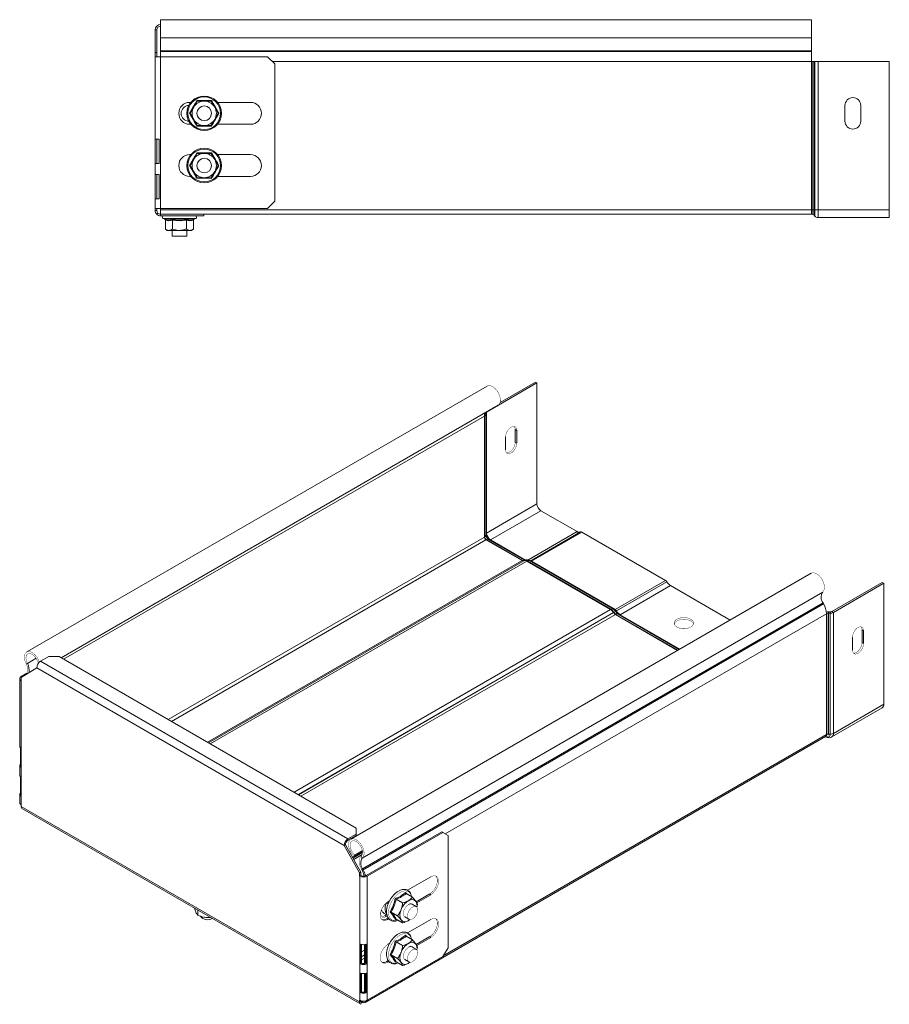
# Model space of a CAD drawing. Header units: millimetres. Extents: x 303 to 964, y -553 to 366.
# Tile 1 of 4: x 303 to 661, y -500 to -95. Entities that reach past the tile are written whole.
import ezdxf

# ---------------------------------------------------------------- set-up
doc = ezdxf.new("R2010")
doc.units = ezdxf.units.MM
doc.linetypes.add('K5LT32768', pattern=[0])
doc.linetypes.add('K5LT32769', pattern=[0])

msp = doc.modelspace()

# ---------------------------------------------------------------- linework, layer by layer
at = {"color": 7, "linetype": 'K5LT32768', "lineweight": 15}
for p, q in [((628.78, -94.99), (360.78, -94.99)), ((360.78, -94.99), (360.78, -102.45)), ((628.78, -94.99), (628.78, -102.45)), ((358.58, -99.19), (359.28, -99.19)), ((358.58, -99.19), (358.58, -99.23)), ((359.28, -99.23), (358.58, -99.23)), ((358.58, -99.23), (358.58, -108.52)), ((359.28, -99.19), (359.28, -99.23)), ((359.28, -99.23), (359.28, -108.52)), ((628.78, -102.45), (360.78, -102.45)), ((360.78, -102.45), (360.78, -107.75)), ((628.78, -102.45), (628.78, -107.75)), ((359.28, -108.52), (358.58, -108.52)), ((358.58, -108.52), (358.58, -110.2)), ((359.28, -108.52), (359.28, -110.2)), ((360.78, -107.75), (360.78, -108.12)), ((628.78, -107.75), (360.78, -107.75)), ((360.78, -108.12), (360.78, -110.2)), ((628.78, -108.12), (360.78, -108.12)), ((628.78, -107.75), (628.78, -108.12)), ((628.78, -108.12), (628.78, -112.25)), ((358.58, -110.2), (360.78, -110.2)), ((358.58, -172.7), (358.58, -110.2)), ((360.78, -172.7), (360.78, -110.2)), ((360.78, -110.2), (404.82, -110.2)), ((407.82, -113.2), (404.82, -110.2)), ((407.82, -113.2), (407.82, -169.7)), ((628.78, -112.25), (628.78, -173.19)), ((628.78, -112.25), (628.98, -112.25)), ((628.98, -112.25), (628.98, -173.19)), ((628.98, -112.25), (629.64, -112.25)), ((629.64, -112.25), (629.64, -173.19)), ((629.64, -112.25), (630.11, -112.25)), ((630.11, -112.25), (630.11, -173.19)), ((630.11, -112.25), (631.45, -112.25)), ((631.45, -112.25), (631.45, -173.19)), ((631.45, -112.25), (660.78, -112.25)), ((660.78, -112.25), (660.78, -173.19)), ((372.82, -128.99), (373.29, -128.99)), ((378.78, -128.49), (375.89, -128.49)), ((381.66, -128.49), (378.78, -128.49)), ((381.66, -128.49), (383.11, -130.99)), ((384.27, -128.99), (397.82, -128.99)), ((372.71, -133.49), (373, -133.49)), ((373, -133.49), (374.45, -130.99)), ((383.11, -130.99), (384.55, -133.49)), ((384.55, -133.49), (383.11, -135.99)), ((384.55, -133.49), (384.84, -133.49)), ((642.53, -136.76), (642.53, -130.26)), ((649.03, -130.26), (649.03, -136.76)), ((383.11, -135.99), (381.66, -138.49)), ((373.29, -137.99), (372.82, -137.99)), ((378.78, -138.49), (375.89, -138.49)), ((381.66, -138.49), (378.78, -138.49)), ((397.82, -137.99), (384.27, -137.99)), ((360.24, -144.2), (358.64, -144.2)), ((358.64, -144.2), (358.64, -154.2)), ((359.32, -144.2), (359.32, -154.2)), ((360.24, -154.2), (360.24, -144.2)), ((372.82, -150.49), (373.29, -150.49)), ((373, -154.99), (374.45, -152.49)), ((378.78, -149.99), (375.89, -149.99)), ((381.66, -149.99), (378.78, -149.99)), ((381.66, -149.99), (383.11, -152.49)), ((383.11, -152.49), (384.55, -154.99)), ((384.27, -150.49), (397.82, -150.49)), ((358.64, -154.2), (360.24, -154.2)), ((372.71, -154.99), (373, -154.99)), ((383.11, -157.49), (381.66, -159.99)), ((384.55, -154.99), (383.11, -157.49)), ((384.55, -154.99), (384.84, -154.99)), ((360.24, -158.7), (358.64, -158.7)), ((358.64, -158.7), (358.64, -168.7)), ((359.32, -158.7), (359.32, -168.7)), ((360.24, -168.7), (360.24, -158.7)), ((373.29, -159.49), (372.82, -159.49)), ((378.78, -159.99), (375.89, -159.99)), ((381.66, -159.99), (378.78, -159.99)), ((397.82, -159.49), (384.27, -159.49)), ((358.64, -168.7), (360.24, -168.7)), ((404.82, -172.7), (407.82, -169.7)), ((360.78, -172.7), (358.58, -172.7)), ((358.58, -172.7), (358.58, -173.49)), ((358.58, -173.49), (359.28, -173.49)), ((359.28, -172.7), (359.28, -173.49)), ((360.78, -172.7), (360.78, -173.19)), ((404.82, -172.7), (360.78, -172.7)), ((628.78, -173.19), (360.78, -173.19)), ((360.78, -173.19), (360.78, -174.99)), ((628.78, -173.19), (628.78, -174.99)), ((628.78, -173.19), (628.98, -173.19)), ((628.98, -173.19), (629.64, -173.19)), ((628.98, -173.19), (628.98, -174.99)), ((629.64, -173.19), (629.64, -175.28)), ((629.64, -173.19), (630.11, -173.19)), ((630.11, -173.19), (630.11, -175.8)), ((630.11, -173.19), (631.45, -173.19)), ((631.45, -173.19), (631.45, -176.39)), ((631.45, -173.19), (660.78, -173.19)), ((660.78, -173.19), (660.78, -176.39)), ((359.22, -175.05), (359.72, -174.55)), ((628.78, -174.99), (360.78, -174.99)), ((360.78, -175.69), (360.78, -174.99)), ((360.78, -175.69), (378.57, -175.69)), ((361.85, -176.79), (362.51, -177.03)), ((362.8, -177.41), (362.8, -181.09)), ((365.69, -177.41), (365.69, -181.09)), ((371.46, -177.41), (371.46, -181.09)), ((374.35, -177.41), (374.35, -181.09)), ((374.64, -177.03), (375.3, -176.79)), ((378.57, -174.99), (378.57, -175.69)), ((628.78, -174.99), (628.98, -174.99)), ((629.64, -175.28), (630.11, -175.8)), ((631.45, -176.39), (660.78, -176.39)), ((362.8, -181.09), (363.57, -181.69)), ((363.57, -181.69), (364.24, -181.69)), ((368.57, -181.69), (364.24, -181.69)), ((365.57, -181.69), (365.57, -184.09)), ((368.57, -181.69), (372.9, -181.69)), ((371.57, -184.09), (371.57, -181.69)), ((372.9, -181.69), (373.57, -181.69)), ((373.57, -181.69), (374.35, -181.09)), ((365.57, -184.09), (371.57, -184.09)), ((495.21, -245.69), (305.71, -355.08)), ((495, -256.39), (515.75, -244.42)), ((500.58, -252.44), (515.11, -244.05)), ((515.75, -244.42), (515.11, -244.05)), ((515.75, -294.18), (515.75, -244.42)), ((319.85, -357.43), (499.76, -253.57)), ((494.11, -258.05), (494.25, -257.97)), ((494.11, -307.81), (494.11, -258.05)), ((494.25, -307.73), (494.25, -257.97)), ((494.78, -257.19), (494.74, -256.79)), ((494.78, -307), (494.78, -257.24)), ((495, -306.15), (495, -256.39)), ((502.84, -266.58), (502.84, -271.88)), ((507.44, -263.92), (506.8, -263.56)), ((506.8, -263.56), (506.8, -268.86)), ((507.44, -269.23), (507.44, -263.92)), ((507.44, -269.23), (506.8, -268.86)), ((495, -306.15), (515.75, -294.18)), ((496.63, -308.97), (517.37, -297)), ((532.23, -305.57), (517.37, -297)), ((494.11, -307.81), (494.25, -307.73)), ((494.79, -307.09), (494.78, -307)), ((512.95, -317.68), (533.68, -305.72)), ((512.98, -317.67), (533.72, -305.69)), ((513.48, -317.72), (534.22, -305.74)), ((568.69, -325.64), (534.22, -305.74)), ((494.74, -308.92), (494.89, -308.84)), ((509.6, -317.49), (494.74, -308.92)), ((509.74, -317.41), (494.89, -308.84)), ((495.79, -308.75), (495.72, -308.7)), ((510.64, -317.32), (495.79, -308.75)), ((510.39, -317.54), (380.58, -392.48)), ((510.35, -317.57), (380.58, -392.48)), ((509.6, -317.49), (509.74, -317.41)), ((510.39, -317.54), (510.35, -317.57)), ((510.39, -317.54), (510.53, -317.46)), ((510.39, -317.54), (510.49, -317.48)), ((511.59, -317.66), (511.73, -317.58)), ((546.07, -337.56), (511.59, -317.66)), ((546.21, -337.48), (511.73, -317.58)), ((547.11, -337.39), (512.63, -317.49)), ((547.95, -337.62), (513.48, -317.72)), ((628.61, -322.69), (439.1, -432.09)), ((547.95, -337.62), (568.69, -325.64)), ((548.45, -338.15), (569.19, -326.17)), ((548.49, -338.22), (569.23, -326.24)), ((549.94, -339.75), (570.68, -327.77)), ((569.23, -326.24), (569.19, -326.17)), ((595.24, -341.95), (570.68, -327.77)), ((637.13, -338.44), (657.87, -326.47)), ((637.77, -338.81), (658.51, -326.84)), ((657.87, -326.47), (658.51, -326.84)), ((658.51, -326.84), (658.51, -376.6)), ((633.36, -330.44), (443.85, -439.83)), ((633.48, -334.84), (443.98, -444.24)), ((633.73, -335.28), (444.22, -444.68)), ((633.48, -334.84), (633.73, -335.28)), ((546.07, -337.56), (546.21, -337.48)), ((547.11, -337.39), (547.15, -337.42)), ((547.27, -338.83), (547.41, -338.75)), ((547.31, -338.9), (547.27, -338.83)), ((547.58, -337.71), (547.28, -337.5)), ((547.31, -338.9), (547.45, -338.82)), ((547.45, -338.82), (547.41, -338.75)), ((548.05, -338.38), (548.13, -338.33)), ((548.1, -338.45), (548.05, -338.38)), ((548.06, -339.69), (548.2, -339.61)), ((573.61, -354.44), (548.06, -339.69)), ((548.1, -338.45), (548.17, -338.4)), ((548.17, -338.4), (548.13, -338.33)), ((548.49, -338.22), (548.45, -338.15)), ((574.28, -354.06), (549.1, -339.52)), ((634.89, -339.33), (635.03, -339.25)), ((634.89, -339.33), (634.89, -389.09)), ((635.03, -339.25), (635.03, -389.01)), ((635.76, -338.58), (635.71, -339.09)), ((635.71, -339.09), (635.71, -388.85)), ((635.71, -339.09), (636.41, -339.11)), ((635.76, -338.58), (636.45, -338.59)), ((636.45, -338.59), (636.41, -339.11)), ((636.41, -339.11), (636.41, -388.87)), ((637.13, -338.44), (637.77, -338.81)), ((637.77, -338.81), (637.77, -388.57)), ((650.2, -346.34), (649.57, -345.97)), ((649.57, -345.97), (649.57, -351.28)), ((650.2, -346.34), (650.2, -351.65)), ((645.61, -354.3), (645.61, -348.99)), ((650.2, -351.65), (649.57, -351.28)), ((305.5, -359.97), (305.99, -359.78)), ((311.39, -358.91), (314.78, -356.95)), ((311.39, -358.91), (437.96, -431.98)), ((319.03, -356.95), (314.78, -356.95)), ((319.03, -356.95), (441.35, -427.57)), ((305.83, -363.77), (303.47, -365.13)), ((303.5, -365.57), (309.84, -361.64)), ((305.13, -364.39), (305.38, -364.23)), ((309.84, -361.6), (308.65, -362.29)), ((308.66, -362.37), (308.65, -362.29)), ((308.75, -362.31), (308.65, -362.29)), ((309.84, -361.64), (309.84, -361.6)), ((309.84, -361.6), (436.41, -434.67)), ((302.83, -366.03), (302.83, -393.79)), ((303.47, -417.96), (303.47, -366.92)), ((303.47, -366.92), (303.5, -366.94)), ((303.5, -366.94), (303.5, -365.57)), ((637.77, -388.57), (658.51, -376.6)), ((637.11, -390.04), (657.85, -378.06)), ((445.02, -499.31), (634.52, -389.91)), ((634.52, -389.91), (634.66, -389.83)), ((634.52, -389.91), (634.61, -389.97)), ((634.57, -389.94), (634.61, -389.97)), ((634.89, -389.09), (635.03, -389.01)), ((635.71, -388.85), (636.41, -388.87)), ((303.14, -402.61), (303.14, -394.44)), ((302.83, -401.95), (302.83, -405.63)), ((303.14, -414.45), (303.14, -406.28)), ((302.83, -413.79), (302.83, -417.06)), ((303.5, -417.98), (303.47, -417.96)), ((303.5, -418.62), (303.5, -417.98)), ((303.5, -418.62), (442.74, -499)), ((303.96, -419.63), (443.2, -500.01)), ((441.35, -430.02), (441.35, -427.57)), ((445.39, -447.06), (476.53, -429.08)), ((477.03, -429.36), (476.53, -429.08)), ((441.35, -430.02), (437.96, -431.98)), ((441.35, -430.59), (437.96, -432.55)), ((437.96, -431.98), (437.96, -432.55)), ((441.35, -430.59), (441.35, -430.02)), ((445.88, -447.34), (477.03, -429.36)), ((479.15, -430.59), (477.03, -429.36)), ((479.15, -430.59), (479.15, -476.72)), ((436.41, -434.67), (436.9, -434.38)), ((436.9, -434.42), (436.41, -434.71)), ((436.41, -434.67), (436.41, -434.71)), ((436.41, -434.71), (442.74, -445.95)), ((436.9, -434.38), (436.9, -434.42)), ((436.9, -434.42), (443.23, -445.66)), ((443.94, -437.18), (440.54, -439.14)), ((443.87, -436.7), (440.71, -438.53)), ((443.96, -437.53), (439.96, -439.84)), ((443.96, -437.53), (439.96, -439.84)), ((440.54, -439.14), (440.71, -438.53)), ((443.85, -439.83), (443.36, -439.08)), ((443.98, -444.24), (443.52, -444.48)), ((443.52, -444.48), (443.76, -444.92)), ((444.22, -444.68), (443.76, -444.92)), ((443.98, -444.24), (444.22, -444.68)), ((443.23, -445.66), (442.74, -445.95)), ((442.74, -445.95), (442.74, -447.32)), ((443.23, -447.04), (442.74, -447.32)), ((442.74, -447.32), (442.77, -447.34)), ((442.77, -447.34), (443.27, -447.06)), ((442.77, -498.37), (442.77, -447.34)), ((443.23, -445.66), (443.23, -447.04)), ((443.23, -447.04), (443.27, -447.06)), ((445.88, -447.34), (445.39, -447.06)), ((445.88, -498.37), (445.88, -447.34)), ((462.51, -453.09), (472.08, -447.56)), ((454.4, -457.77), (455.12, -457.35)), ((457.78, -456.81), (460.39, -458.31)), ((461.87, -454.45), (464.47, -455.95)), ((471.59, -454.62), (466.02, -457.84)), ((472.08, -454.91), (466.25, -458.28)), ((472.08, -454.91), (471.59, -454.62)), ((376.11, -461.28), (376.11, -463.29)), ((453.7, -458.64), (454.79, -458.01)), ((466.05, -459.84), (464.35, -458.86)), ((466.51, -458.86), (466.28, -460.08)), ((452.84, -462.6), (452.28, -462.14)), ((452.84, -462.6), (453.79, -463.16)), ((453.92, -463.08), (453.06, -463.58)), ((453.7, -463.94), (453.06, -463.58)), ((454.14, -463.69), (453.7, -463.94)), ((454.51, -464.48), (453.91, -464.83)), ((454.4, -465.12), (453.91, -464.83)), ((454.85, -464.85), (454.4, -465.12)), ((455.74, -462.07), (458.35, -463.57)), ((457.71, -464.95), (457.41, -465.09)), ((457.78, -464.97), (460.39, -466.48)), ((461.35, -464.06), (463.05, -465.04)), ((462.51, -470.64), (472.08, -465.12)), ((463.4, -465.11), (462.85, -465.54)), ((461.87, -472.01), (464.47, -473.51)), ((471.59, -472.18), (466.02, -475.39)), ((472.08, -472.47), (466.25, -475.83)), ((472.08, -472.47), (471.59, -472.18)), ((443.2, -475.29), (443.2, -483.46)), ((443.56, -475.39), (443.56, -483.11)), ((444.75, -475.45), (444.75, -483.2)), ((445.1, -483.11), (445.1, -475.39)), ((445.46, -483.46), (445.46, -475.29)), ((454.4, -475.32), (455.12, -474.91)), ((457.78, -474.36), (460.39, -475.87)), ((466.05, -477.4), (464.35, -476.42)), ((466.51, -476.41), (466.28, -477.63)), ((477.03, -480.39), (479.15, -476.72)), ((477.03, -480.39), (445.88, -498.37)), ((455.74, -479.62), (458.35, -481.13)), ((461.35, -481.61), (463.05, -482.59)), ((443.2, -483.46), (443.56, -483.11)), ((445.46, -483.46), (445.1, -483.11)), ((454.51, -482.04), (453.91, -482.39)), ((454.4, -482.67), (453.91, -482.39)), ((454.85, -482.41), (454.4, -482.67)), ((457.71, -482.5), (457.41, -482.64)), ((457.78, -482.53), (460.39, -484.03)), ((463.4, -482.67), (462.85, -483.1)), ((443.2, -487.13), (443.2, -495.3)), ((443.56, -487.23), (443.56, -494.95)), ((444.75, -487.29), (444.75, -495.04)), ((445.1, -494.95), (445.1, -487.23)), ((445.46, -495.3), (445.46, -487.13)), ((443.2, -495.3), (443.56, -494.95)), ((445.46, -495.3), (445.1, -494.95)), ((442.77, -498.37), (442.74, -498.36)), ((442.74, -498.36), (442.74, -499)), ((442.74, -499), (443.23, -498.71)), ((443.19, -500.01), (443.54, -499.4)), ((443.23, -498.58), (443.23, -498.71)), ((444.12, -499.22), (443.23, -498.71))]:
    msp.add_line(p, q, dxfattribs=at)
at = {"color": 8, "linetype": 'K5LT32769', "lineweight": 15, "true_color": 0x808080}
for p, q in [((628.78, -112.25), (406.87, -112.25)), ((368.57, -176.79), (361.85, -176.79)), ((375.3, -176.79), (368.57, -176.79)), ((494.11, -258.05), (320.91, -358.04)), ((494.25, -257.97), (494.11, -257.89)), ((494.78, -257.19), (494.19, -257.21)), ((494.74, -256.79), (494.31, -256.8)), ((495, -256.39), (494.93, -256.35)), ((511.98, -317.26), (532.23, -305.57)), ((494.11, -307.81), (364.01, -382.92)), ((494.74, -308.92), (365.28, -383.65)), ((511.02, -317.28), (496.63, -308.97)), ((509.6, -317.49), (380.14, -392.23)), ((511.59, -317.66), (381.28, -392.89)), ((546.07, -337.56), (415.76, -412.79)), ((547.27, -338.83), (417.45, -413.77)), ((547.31, -338.9), (417.53, -413.82)), ((548.06, -339.69), (418.59, -414.43)), ((634.89, -339.33), (477.98, -429.91)), ((573.75, -354.36), (548.2, -339.61)), ((574.5, -353.93), (549.94, -339.75)), ((634.89, -339.16), (635.03, -339.25)), ((309.63, -357.68), (305.99, -359.78)), ((305.13, -364.39), (305.21, -364.51)), ((305.38, -364.23), (305.45, -364.36)), ((303.47, -365.13), (303.85, -365.35)), ((303.47, -366.92), (303.5, -366.9)), ((634.89, -389.09), (477.18, -480.13)), ((634.52, -389.91), (634.57, -389.94)), ((634.57, -389.94), (634.52, -389.91)), ((440.45, -439.05), (439.74, -439.46)), ((443.81, -438.43), (440.3, -440.46)), ((444.75, -477.69), (443.56, -478.38)), ((444.75, -479.65), (443.56, -480.34)), ((444.75, -479.75), (443.56, -480.44)), ((444.75, -480.97), (443.56, -481.66)), ((443.23, -498.71), (443.27, -498.73)), ((444.12, -499.22), (444.12, -498.74))]:
    msp.add_line(p, q, dxfattribs=at)
at = {"color": 7, "linetype": 'K5LT32768', "const_width": 0.15}
for points in [[(495.21, -245.69), (495.81, -245.49), (496.65, -245.56), (497.56, -245.95), (498.46, -246.65), (499.29, -247.59), (499.96, -248.69), (500.44, -249.87), (500.68, -251.03), (500.66, -252.07), (500.38, -252.92), (499.87, -253.5), (499.76, -253.57)], [(507.44, -263.92), (507.3, -263.1), (506.9, -262.53), (506.29, -262.29), (505.54, -262.41), (504.74, -262.87), (503.99, -263.62), (503.38, -264.56), (502.98, -265.59), (502.84, -266.58)], [(506.41, -262.31), (506.66, -262.73), (506.8, -263.56)], [(502.84, -271.88), (502.98, -272.71), (503.38, -273.28), (503.99, -273.52), (504.74, -273.4), (505.54, -272.94), (506.29, -272.19), (506.9, -271.25), (507.3, -270.22), (507.44, -269.23)], [(506.8, -268.86), (506.66, -269.85), (506.26, -270.88), (505.65, -271.83), (504.9, -272.57), (504.1, -273.03), (503.35, -273.15), (503.23, -273.13)], [(628.61, -322.69), (629.08, -322.51), (629.9, -322.53), (630.81, -322.88), (631.72, -323.53), (632.56, -324.43), (633.27, -325.52), (633.78, -326.69), (634.05, -327.86), (634.07, -328.93), (633.84, -329.81), (633.36, -330.44)], [(547.28, -337.5), (547.27, -337.5), (547.15, -337.42)], [(547.41, -338.75), (547.53, -338.68), (547.65, -338.61), (547.75, -338.55), (547.84, -338.5), (547.92, -338.45), (547.98, -338.42), (548.03, -338.39), (548.05, -338.38)], [(547.45, -338.82), (547.58, -338.75), (547.69, -338.68), (547.8, -338.62), (547.89, -338.57), (547.96, -338.52), (548.02, -338.49), (548.07, -338.46), (548.1, -338.45)], [(548.13, -338.33), (548.14, -338.32), (548.17, -338.31), (548.2, -338.29), (548.23, -338.27), (548.28, -338.25), (548.33, -338.22), (548.39, -338.18), (548.45, -338.15)], [(548.17, -338.4), (548.18, -338.4), (548.21, -338.38), (548.24, -338.36), (548.27, -338.34), (548.32, -338.32), (548.37, -338.29), (548.43, -338.25), (548.49, -338.22)], [(549.14, -339.55), (548.99, -339.46), (548.99, -339.45)], [(573.38, -344.84), (574.33, -345.25), (575.46, -345.48), (576.65, -345.5), (577.8, -345.32), (578.81, -344.96), (579.59, -344.43), (580.07, -343.8), (580.2, -343.12), (579.98, -342.44), (579.42, -341.84), (578.58, -341.35), (577.52, -341.03), (576.35, -340.9), (575.17, -340.98), (574.08, -341.25), (573.17, -341.7), (572.54, -342.28), (572.23, -342.95), (572.27, -343.64), (572.67, -344.29), (573.38, -344.84)], [(580.15, -343.57), (579.98, -343.18), (579.42, -342.57), (578.58, -342.08), (577.52, -341.76), (576.35, -341.63), (575.17, -341.71), (574.08, -341.99), (573.17, -342.43), (572.54, -343.02), (572.25, -343.57)], [(645.61, -348.99), (645.74, -348.01), (646.14, -346.98), (646.76, -346.03), (647.51, -345.28), (648.3, -344.82), (649.05, -344.71), (649.66, -344.94), (650.06, -345.51), (650.2, -346.34)], [(649.18, -344.72), (649.43, -345.14), (649.57, -345.97)], [(650.2, -351.65), (650.06, -352.64), (649.66, -353.66), (649.05, -354.61), (648.3, -355.36), (647.51, -355.82), (646.76, -355.94), (646.14, -355.7), (645.74, -355.13), (645.61, -354.3)], [(649.57, -351.28), (649.43, -352.27), (649.03, -353.3), (648.42, -354.24), (647.67, -354.99), (646.87, -355.45), (646.12, -355.57), (645.99, -355.55)], [(305.5, -359.97), (305.03, -358.79), (304.79, -357.63), (304.81, -356.58), (305.08, -355.74), (305.6, -355.15), (306.3, -354.89), (307.14, -354.95), (308.05, -355.35), (308.96, -356.05), (309.78, -356.98), (310.46, -358.09), (310.93, -359.25)], [(305.99, -359.78), (305.58, -358.72), (305.4, -357.68), (305.49, -356.79), (305.84, -356.12), (306.41, -355.75), (307.13, -355.72), (307.95, -356.02), (308.76, -356.64), (309.5, -357.49), (310.08, -358.51), (310.45, -359.57), (310.49, -359.76)], [(305.38, -364.23), (305.7, -363.95), (305.94, -363.56), (306.09, -363.09), (306.15, -362.54), (306.13, -361.93), (306, -361.28), (305.79, -360.62), (305.5, -359.97)], [(440.54, -439.14), (439.7, -438.24), (438.99, -437.16), (438.48, -435.98), (438.2, -434.81), (438.18, -433.74), (438.42, -432.86), (438.9, -432.23), (439.58, -431.91), (440.4, -431.93), (441.3, -432.28), (442.21, -432.93), (443.05, -433.83), (443.76, -434.91), (444.27, -436.09), (444.55, -437.26), (444.57, -438.32), (444.33, -439.21), (443.85, -439.83)], [(440.71, -438.53), (439.95, -437.7), (439.35, -436.7), (438.95, -435.64), (438.8, -434.61), (438.91, -433.73), (439.27, -433.09), (439.86, -432.75), (440.59, -432.74), (441.41, -433.07), (442.22, -433.71), (442.95, -434.58), (443.52, -435.6), (443.86, -436.67), (443.95, -437.67), (443.78, -438.5), (443.36, -439.08)], [(443.36, -439.08), (443.01, -439.47), (442.75, -439.99), (442.6, -440.61), (442.57, -441.31), (442.64, -442.08), (442.83, -442.88), (443.13, -443.69), (443.52, -444.48)], [(474.07, -447.22), (474.48, -447.75), (474.73, -448.61), (474.73, -449.65), (474.48, -450.81), (473.99, -451.97), (473.31, -453.05), (472.48, -453.96), (471.59, -454.62)], [(472.08, -447.56), (472.98, -447.19), (473.8, -447.15), (474.48, -447.44), (474.97, -448.04), (475.23, -448.89), (475.23, -449.94), (474.97, -451.09), (474.48, -452.25), (473.8, -453.33), (472.98, -454.24), (472.08, -454.91)], [(454.4, -465.12), (453.51, -465.48), (452.68, -465.52), (452, -465.24), (451.51, -464.64), (451.25, -463.78), (451.25, -462.74), (451.51, -461.59), (452, -460.42), (452.68, -459.34), (453.51, -458.43), (454.4, -457.77)], [(453.7, -463.94), (452.91, -464.24), (452.22, -464.18), (451.71, -463.77), (451.43, -463.06), (451.43, -462.14), (451.71, -461.11), (452.22, -460.11), (452.91, -459.25), (453.7, -458.64)], [(462.85, -459.01), (462.13, -459.58), (461.49, -460.37), (461.02, -461.3), (460.77, -462.24), (460.77, -463.09), (461.02, -463.75), (461.35, -464.06)], [(462.78, -464.8), (462.49, -464.19), (462.45, -463.36), (462.66, -462.43), (463.1, -461.49), (463.72, -460.67), (464.43, -460.06), (465.17, -459.74), (465.82, -459.74), (466.33, -460.07), (466.62, -460.69), (466.66, -461.52), (466.44, -462.45), (466, -463.39), (465.39, -464.21), (464.67, -464.82), (463.94, -465.14), (463.28, -465.13), (462.78, -464.8)], [(453.06, -463.58), (452.27, -463.87), (451.79, -463.87)], [(463.42, -465.16), (463.32, -465.24), (462.85, -465.54)], [(474.07, -464.77), (474.48, -465.31), (474.73, -466.16), (474.73, -467.21), (474.48, -468.36), (473.99, -469.52), (473.31, -470.6), (472.48, -471.51), (471.59, -472.18)], [(472.08, -465.12), (472.98, -464.75), (473.8, -464.71), (474.48, -465), (474.97, -465.59), (475.23, -466.45), (475.23, -467.5), (474.97, -468.65), (474.48, -469.81), (473.8, -470.89), (472.98, -471.8), (472.08, -472.47)], [(454.4, -482.67), (453.51, -483.04), (452.68, -483.08), (452, -482.79), (451.51, -482.19), (451.25, -481.34), (451.25, -480.29), (451.51, -479.14), (452, -477.98), (452.68, -476.9), (453.51, -475.99), (454.4, -475.32)], [(462.85, -476.57), (462.13, -477.13), (461.49, -477.93), (461.02, -478.85), (460.77, -479.8), (460.77, -480.65), (461.02, -481.3), (461.35, -481.61)], [(462.78, -482.36), (462.49, -481.75), (462.45, -480.92), (462.66, -479.98), (463.1, -479.05), (463.72, -478.22), (464.43, -477.62), (465.17, -477.3), (465.82, -477.3), (466.33, -477.63), (466.62, -478.25), (466.66, -479.07), (466.44, -480.01), (466, -480.94), (465.39, -481.77), (464.67, -482.37), (463.94, -482.69), (463.28, -482.69), (462.78, -482.36)], [(463.42, -482.72), (463.32, -482.8), (462.85, -483.1)]]:
    msp.add_lwpolyline(points, dxfattribs=at)
at = {"color": 8, "linetype": 'K5LT32769', "true_color": 0x808080, "const_width": 0.15}
for points in [[(635.71, -388.85), (635.69, -389.17), (635.6, -389.44), (635.46, -389.66), (635.28, -389.81), (635.06, -389.9), (634.8, -389.91), (634.59, -389.87)], [(464.06, -455.72), (463.76, -454.76), (463.2, -453.98), (462.45, -453.49), (461.52, -453.32), (460.49, -453.48), (459.39, -453.97)], [(459.39, -453.97), (458.29, -454.75), (457.25, -455.78), (456.33, -457.02), (455.57, -458.38), (455.02, -459.81), (454.71, -461.21), (454.64, -462.52), (454.83, -463.67), (455.27, -464.58), (455.93, -465.23), (456.78, -465.56), (457.76, -465.56), (458.48, -465.38)], [(452.28, -462.14), (451.82, -461.3), (451.73, -461)], [(459.39, -471.52), (458.29, -472.3), (457.25, -473.34), (456.33, -474.57), (455.57, -475.94), (455.02, -477.36), (454.71, -478.77), (454.64, -480.08), (454.83, -481.22), (455.27, -482.14), (455.93, -482.78), (456.78, -483.11), (457.76, -483.12), (458.48, -482.93)], [(464.06, -473.27), (463.76, -472.32), (463.2, -471.53), (462.45, -471.04), (461.52, -470.87), (460.49, -471.04), (459.39, -471.52)]]:
    msp.add_lwpolyline(points, dxfattribs=at)
at = {"color": 7, "linetype": 'K5LT32768', "lineweight": 15}
for centre, radius in [((378.78, -133.49), 7.1), ((378.78, -133.49), 6.73), ((378.78, -133.49), 3), ((378.78, -154.99), 7.1), ((378.78, -154.99), 6.73), ((378.78, -154.99), 3)]:
    msp.add_circle(centre, radius, dxfattribs=at)
for centre, radius, start, end in [((360.78, -99.19), 2.2, 90, 180), ((360.78, -99.19), 1.5, 90, 180), ((372.82, -133.49), 4.5, 90, 270), ((378.78, -133.49), 5, 90, 150), ((378.78, -133.49), 5, 30, 90), ((397.82, -133.49), 4.5, 270, 90), ((645.78, -130.26), 3.25, 0, 180), ((372.53, -133.51), 3.25, 91.268, 270), ((378.78, -133.49), 5, 150, 210), ((378.78, -133.49), 5, 330, 30), ((378.78, -133.49), 5, 210, 270), ((378.78, -133.49), 5, 270, 330), ((645.78, -136.76), 3.25, 180, 0), ((372.82, -154.99), 4.5, 90, 270), ((378.78, -154.99), 5, 150, 210), ((378.78, -154.99), 5, 90, 150), ((378.78, -154.99), 5, 30, 90), ((378.78, -154.99), 5, 330, 30), ((397.82, -154.99), 4.5, 270, 90), ((378.78, -154.99), 5, 210, 270), ((378.78, -154.99), 5, 270, 330), ((360.78, -173.49), 2.2, 180, 225), ((360.78, -173.49), 1.5, 180, 225), ((362.04, -176.26), 0.567, 90, 250), ((375.11, -176.26), 0.567, 290, 90), ((628.98, -175.89), 0.9, 42.3141, 90), ((631.45, -174.59), 1.8, 222.3141, 270), ((497.66, -257.99), 3.55, 158.5532, 181.1224), ((493.9, -257.17), 0.879, 293.6979, 358.6241), ((495.18, -256.8), 0.439, 113.691, 178.6415), ((519.28, -294.02), 3.53, 182.6055, 237.3945), ((495.63, -307.67), 1.38, 182.6055, 237.3945), ((497.96, -306.33), 3.24, 190.6871, 229.3064), ((498.54, -305.99), 3.53, 182.6055, 237.3945), ((533.08, -304.39), 1.46, 234.3818, 294.314), ((533.92, -306.15), 0.503, 54.3816, 114.3142), ((495.49, -307.75), 1.38, 182.6055, 237.3945), ((510.04, -316.88), 0.754, 234.3818, 294.314), ((510.18, -316.8), 0.754, 234.3818, 294.314), ((510.89, -318.64), 1.21, 54.3819, 114.3139), ((511.03, -318.56), 1.21, 54.3819, 114.3139), ((513.18, -318.12), 0.503, 54.3816, 114.3142), ((567.93, -326.87), 1.44, 28.8558, 58.0454), ((572.9, -324.22), 4.18, 208.8557, 238.0453), ((636.41, -332.55), 3.72, 145.2363, 218.0458), ((626.31, -339.61), 8.59, 1.8774, 30.2828), ((544.23, -340.5), 3.46, 28.8555, 58.0454), ((544.37, -340.42), 3.46, 28.8555, 58.0454), ((549.2, -337.86), 2.16, 208.8556, 238.0453), ((549.34, -337.78), 2.16, 208.8556, 238.0453), ((546.44, -339.27), 1.93, 29.1042, 54.0252), ((547.19, -338.84), 1.44, 28.8558, 58.0454), ((551.7, -336.41), 4.06, 209.5058, 230.6125), ((552.16, -336.2), 4.18, 208.8557, 238.0453), ((635.66, -341.52), 2.95, 88.2236, 105.8496), ((635.65, -340.41), 1.32, 87.2917, 117.898), ((636.54, -336.48), 2.63, 267.2865, 297.9002), ((636.52, -337.28), 1.32, 267.283, 297.9019), ((300.61, -362.78), 6.16, 352.5628, 29.0868), ((313.21, -361.76), 3.38, 122.6069, 177.3929), ((306.29, -366.18), 2.14, 122.8679, 143.0249), ((303.81, -366.03), 0.961, 110.7863, 249.2134), ((656.97, -376.78), 1.55, 304.4395, 6.8732), ((636.54, -386.24), 2.63, 267.2865, 297.9002), ((633.98, -389.17), 0.922, 306.2678, 5.0448), ((635.29, -389.06), 1.14, 230.7965, 9.2146), ((635.65, -390.17), 1.32, 87.2917, 117.898), ((303.74, -393.75), 0.917, 182.3584, 228.9134), ((303.68, -401.95), 0.849, 129.6649, 230.3399), ((303.74, -405.59), 0.917, 182.3584, 228.9134), ((303.68, -413.79), 0.849, 129.6649, 230.3399), ((303.93, -416.95), 1.11, 185.6939, 245.6195), ((304.6, -418.73), 1.11, 174.3855, 234.3029), ((439.78, -434.82), 3.38, 122.6069, 177.3929), ((439.21, -434.49), 2.31, 122.6071, 177.3927), ((446.9, -441.95), 3.72, 145.2363, 218.0458), ((436.81, -448.86), 7.99, 11.3525, 29.5693), ((435.86, -449.4), 9.6, 13.5352, 29.4397), ((444.33, -444.34), 3.38, 242.6113, 297.3889), ((444.33, -445.01), 2.31, 242.612, 297.3884), ((466.99, -463.84), 7.67, 122.638, 159.7735), ((464.25, -459.08), 2.2, 40.5336, 129.2479), ((462.79, -459.46), 3.61, 349.8145, 30.0665), ((458.06, -460.55), 4.85, 157.815, 211.5602), ((463.87, -463.23), 4.56, 153.4318, 206.5682), ((463.72, -460.14), 1.43, 63.7959, 127.5162), ((380.24, -461.44), 3.77, 217.5632, 299.3133), ((380.19, -455.75), 8.56, 261.2981, 277.0956), ((452.56, -462.92), 2.34, 254.2203, 305.2957), ((461.46, -463.84), 2.2, 220.5311, 309.2483), ((444.33, -471.88), 3.6, 251.6737, 288.3247), ((466.99, -481.39), 7.67, 122.6379, 159.7735), ((464.25, -476.64), 2.2, 40.5336, 129.248), ((463.72, -477.7), 1.43, 63.7956, 127.5165), ((462.79, -477.01), 3.61, 349.8143, 30.0668), ((463.87, -480.78), 4.56, 153.4318, 206.5682), ((444.33, -480.04), 3.6, 251.6737, 288.3247), ((444.33, -480.78), 2.45, 251.6698, 288.3293), ((452.56, -480.47), 2.34, 254.2203, 305.2957), ((461.46, -481.4), 2.2, 220.531, 309.2484), ((444.33, -483.72), 3.6, 251.6737, 288.3247), ((444.33, -491.88), 3.6, 251.6737, 288.3247), ((444.33, -492.62), 2.45, 251.6698, 288.3293), ((443.84, -499.11), 1.11, 174.3855, 234.3029), ((444.33, -495.37), 3.38, 242.6113, 297.3889), ((443.99, -498.79), 0.755, 174.3828, 234.3068), ((444.61, -498.63), 0.774, 230.0425, 2.835)]:
    msp.add_arc(centre, radius, start, end, dxfattribs=at)
at = {"color": 8, "linetype": 'K5LT32769', "lineweight": 15, "true_color": 0x808080}
for centre, radius, start, end in [((493.88, -306.91), 0.896, 294.0464, 354.6332), ((495.27, -306.65), 0.565, 117.9419, 150.6683), ((497.11, -306.82), 2.34, 186.5518, 233.765), ((495.41, -309.56), 0.896, 65.3631, 125.9469), ((496.33, -308.49), 0.565, 269.3553, 302.0453), ((510.27, -318.14), 0.896, 65.3631, 125.9469), ((512.26, -318.31), 0.896, 65.3631, 125.947), ((513.18, -317.24), 0.565, 269.3553, 302.0453), ((546.73, -338.21), 0.896, 65.3631, 125.947), ((545.7, -339.69), 2.7, 29.1042, 54.0252), ((547.69, -337.24), 0.459, 249.7819, 305.5349), ((550.87, -336.89), 3.18, 209.3806, 233.7489), ((548.72, -340.34), 0.896, 65.3631, 125.9469), ((549.64, -339.27), 0.565, 269.3553, 302.0453), ((636.16, -388.73), 1.61, 306.0378, 5.591), ((634.18, -389.12), 0.862, 303.688, 7.2681)]:
    msp.add_arc(centre, radius, start, end, dxfattribs=at)
at = {"color": 7, "linetype": 'K5LT32768', "lineweight": 15}
for points, knots in [([(372.71, -133.49), (372.83, -133.29), (373.43, -132.27), (374.46, -130.5), (375.34, -128.95), (375.74, -128.24)], [0, 0, 0, 0, 0.118085, 0.592266, 1, 1, 1, 1]), ([(374.45, -130.99), (374.84, -130.31), (375.34, -129.45), (375.8, -128.65), (375.89, -128.49)], [0, 0, 0, 0, 0.801471, 1, 1, 1, 1]), ([(375.89, -128.49), (375.89, -128.49), (375.88, -128.48), (375.85, -128.43), (375.81, -128.35), (375.77, -128.28), (375.74, -128.24), (375.74, -128.24)], [0, 0, 0, 0, 0.236201, 0.4714, 0.732472, 0.992048, 1, 1, 1, 1]), ([(375.74, -128.24), (375.98, -128.24), (377.17, -128.25), (379.21, -128.26), (380.99, -128.25), (381.81, -128.24)], [0, 0, 0, 0, 0.118082, 0.592258, 1, 1, 1, 1]), ([(381.66, -128.49), (381.67, -128.49), (381.67, -128.48), (381.7, -128.43), (381.75, -128.35), (381.79, -128.28), (381.81, -128.24), (381.81, -128.24)], [0, 0, 0, 0, 0.236201, 0.4714, 0.732472, 0.992048, 1, 1, 1, 1]), ([(381.81, -128.24), (381.93, -128.45), (382.51, -129.48), (383.53, -131.26), (384.43, -132.79), (384.84, -133.49)], [0, 0, 0, 0, 0.11808, 0.59226, 1, 1, 1, 1]), ([(375.74, -138.75), (375.63, -138.54), (375.04, -137.51), (374.03, -135.73), (373.13, -134.2), (372.71, -133.49)], [0, 0, 0, 0, 0.118081, 0.592251, 1, 1, 1, 1]), ([(374.45, -135.99), (374.05, -135.31), (373.56, -134.45), (373.1, -133.65), (373, -133.49)], [0, 0, 0, 0, 0.801474, 1, 1, 1, 1]), ([(384.84, -133.49), (384.72, -133.7), (384.12, -134.72), (383.09, -136.49), (382.21, -138.03), (381.81, -138.75)], [0, 0, 0, 0, 0.118085, 0.592256, 1, 1, 1, 1]), ([(375.89, -138.49), (375.47, -137.76), (374.99, -136.94), (374.5, -136.08), (374.45, -135.99)], [0, 0, 0, 0, 0.896051, 1, 1, 1, 1]), ([(375.74, -138.75), (375.74, -138.75), (375.77, -138.71), (375.81, -138.64), (375.85, -138.56), (375.88, -138.5), (375.89, -138.5), (375.89, -138.49)], [0, 0, 0, 0, 0.007952, 0.267528, 0.528604, 0.763799, 1, 1, 1, 1]), ([(381.81, -138.75), (381.57, -138.74), (380.39, -138.73), (378.34, -138.72), (376.57, -138.74), (375.74, -138.75)], [0, 0, 0, 0, 0.118082, 0.592258, 1, 1, 1, 1]), ([(381.81, -138.75), (381.81, -138.75), (381.79, -138.71), (381.75, -138.64), (381.7, -138.56), (381.67, -138.5), (381.67, -138.5), (381.66, -138.49)], [0, 0, 0, 0, 0.007952, 0.267528, 0.528604, 0.763799, 1, 1, 1, 1]), ([(372.71, -154.99), (372.83, -154.79), (373.43, -153.77), (374.46, -152), (375.34, -150.45), (375.74, -149.74)], [0, 0, 0, 0, 0.118085, 0.592266, 1, 1, 1, 1]), ([(375.89, -149.99), (375.89, -149.99), (375.88, -149.98), (375.85, -149.93), (375.81, -149.85), (375.77, -149.78), (375.74, -149.74), (375.74, -149.74)], [0, 0, 0, 0, 0.236201, 0.471399, 0.732472, 0.992048, 1, 1, 1, 1]), ([(375.74, -149.74), (375.98, -149.74), (377.17, -149.75), (379.21, -149.76), (380.99, -149.75), (381.81, -149.74)], [0, 0, 0, 0, 0.118082, 0.592258, 1, 1, 1, 1]), ([(381.66, -149.99), (381.67, -149.99), (381.67, -149.98), (381.7, -149.93), (381.75, -149.85), (381.79, -149.78), (381.81, -149.74), (381.81, -149.74)], [0, 0, 0, 0, 0.236201, 0.471399, 0.732472, 0.992048, 1, 1, 1, 1]), ([(381.81, -149.74), (381.93, -149.95), (382.51, -150.98), (383.53, -152.76), (384.43, -154.29), (384.84, -154.99)], [0, 0, 0, 0, 0.118081, 0.59226, 1, 1, 1, 1]), ([(374.45, -152.49), (374.84, -151.81), (375.34, -150.95), (375.8, -150.15), (375.89, -149.99)], [0, 0, 0, 0, 0.801471, 1, 1, 1, 1]), ([(375.74, -160.25), (375.63, -160.04), (375.04, -159.01), (374.03, -157.23), (373.13, -155.7), (372.71, -154.99)], [0, 0, 0, 0, 0.118081, 0.592251, 1, 1, 1, 1]), ([(374.45, -157.49), (374.05, -156.81), (373.56, -155.95), (373.1, -155.15), (373, -154.99)], [0, 0, 0, 0, 0.801474, 1, 1, 1, 1]), ([(375.89, -159.99), (375.47, -159.26), (374.99, -158.44), (374.5, -157.58), (374.45, -157.49)], [0, 0, 0, 0, 0.89605, 1, 1, 1, 1]), ([(384.84, -154.99), (384.72, -155.2), (384.12, -156.22), (383.09, -157.99), (382.21, -159.53), (381.81, -160.25)], [0, 0, 0, 0, 0.118085, 0.592256, 1, 1, 1, 1]), ([(375.74, -160.25), (375.74, -160.25), (375.77, -160.21), (375.81, -160.14), (375.85, -160.06), (375.88, -160), (375.89, -160), (375.89, -159.99)], [0, 0, 0, 0, 0.007952, 0.267528, 0.528601, 0.763799, 1, 1, 1, 1]), ([(381.81, -160.25), (381.57, -160.24), (380.39, -160.23), (378.34, -160.22), (376.57, -160.24), (375.74, -160.25)], [0, 0, 0, 0, 0.118082, 0.592258, 1, 1, 1, 1]), ([(381.81, -160.25), (381.81, -160.25), (381.79, -160.21), (381.75, -160.14), (381.7, -160.06), (381.67, -160), (381.67, -160), (381.66, -159.99)], [0, 0, 0, 0, 0.007952, 0.267528, 0.528601, 0.763799, 1, 1, 1, 1]), ([(359.22, -175.05), (359.45, -175.23), (359.9, -175.6), (360.49, -175.66), (360.78, -175.69)], [0, 0, 0, 0, 0.500004, 1, 1, 1, 1]), ([(359.72, -174.55), (359.87, -174.68), (360.18, -174.93), (360.58, -174.97), (360.78, -174.99)], [0, 0, 0, 0, 0.500002, 1, 1, 1, 1]), ([(362.51, -177.03), (362.63, -177.07), (363.23, -177.28), (364.26, -177.43), (365.14, -177.16), (365.54, -177.03)], [0, 0, 0, 0, 0.118076, 0.592262, 1, 1, 1, 1]), ([(362.51, -177.03), (362.51, -177.03), (362.55, -177.05), (362.63, -177.09), (362.72, -177.18), (362.79, -177.29), (362.8, -177.37), (362.8, -177.41)], [0, 0, 0, 0, 0.007826, 0.267535, 0.528604, 0.763818, 1, 1, 1, 1]), ([(365.69, -177.41), (365.21, -177.54), (364.25, -177.8), (363.29, -177.54), (362.8, -177.41)], [0, 0, 0, 0, 0.492156, 1, 1, 1, 1]), ([(365.54, -177.03), (365.78, -177.07), (366.96, -177.28), (369.01, -177.43), (370.79, -177.16), (371.61, -177.03)], [0, 0, 0, 0, 0.118101, 0.592258, 1, 1, 1, 1]), ([(365.69, -177.41), (365.69, -177.37), (365.68, -177.29), (365.65, -177.18), (365.6, -177.09), (365.56, -177.05), (365.54, -177.03), (365.54, -177.03)], [0, 0, 0, 0, 0.236199, 0.471405, 0.732463, 0.992053, 1, 1, 1, 1]), ([(371.46, -177.41), (370.51, -177.54), (368.59, -177.8), (366.67, -177.54), (365.69, -177.41)], [0, 0, 0, 0, 0.492148, 1, 1, 1, 1]), ([(371.46, -177.41), (371.46, -177.37), (371.47, -177.29), (371.5, -177.18), (371.55, -177.09), (371.59, -177.05), (371.61, -177.03), (371.61, -177.03)], [0, 0, 0, 0, 0.236184, 0.471396, 0.732461, 0.992162, 1, 1, 1, 1]), ([(374.35, -177.41), (373.87, -177.54), (372.91, -177.8), (371.95, -177.54), (371.46, -177.41)], [0, 0, 0, 0, 0.492145, 1, 1, 1, 1]), ([(371.61, -177.03), (371.72, -177.07), (372.31, -177.28), (373.32, -177.43), (374.22, -177.16), (374.64, -177.03)], [0, 0, 0, 0, 0.118091, 0.592261, 1, 1, 1, 1]), ([(374.35, -177.41), (374.35, -177.37), (374.36, -177.29), (374.42, -177.18), (374.52, -177.09), (374.6, -177.05), (374.64, -177.03), (374.64, -177.03)], [0, 0, 0, 0, 0.236182, 0.471396, 0.732465, 0.992174, 1, 1, 1, 1]), ([(362.8, -181.09), (363.23, -181.37), (363.7, -181.68), (364.19, -181.69), (364.24, -181.69)], [0, 0, 0, 0, 0.896033, 1, 1, 1, 1]), ([(364.24, -181.69), (364.64, -181.61), (365.13, -181.51), (365.6, -181.16), (365.69, -181.09)], [0, 0, 0, 0, 0.801456, 1, 1, 1, 1]), ([(368.57, -181.69), (368.43, -181.69), (367.48, -181.67), (366.5, -181.4), (365.72, -181.1), (365.69, -181.09)], [0, 0, 0, 0, 0.148494, 0.965588, 1, 1, 1, 1]), ([(371.46, -181.09), (371.22, -181.18), (370.29, -181.53), (369.3, -181.62), (368.57, -181.69)], [0, 0, 0, 0, 0.263241, 1, 1, 1, 1]), ([(371.46, -181.09), (371.89, -181.37), (372.36, -181.68), (372.85, -181.69), (372.9, -181.69)], [0, 0, 0, 0, 0.896033, 1, 1, 1, 1]), ([(372.9, -181.69), (373.3, -181.61), (373.79, -181.51), (374.26, -181.16), (374.35, -181.09)], [0, 0, 0, 0, 0.801456, 1, 1, 1, 1]), ([(512.63, -317.49), (512.38, -317.38), (511.9, -317.17), (511.14, -317.18), (510.73, -317.37), (510.53, -317.46)], [0, 0, 0, 0, 0.376928, 0.707472, 1, 1, 1, 1]), ([(634.61, -389.97), (634.81, -390.07), (635.27, -390.29), (636.03, -390.37), (636.7, -390.28), (637.01, -390.06), (637.09, -390)], [0, 0, 0, 0, 0.263395, 0.572509, 0.877196, 1, 1, 1, 1]), ([(464.13, -455.76), (464.07, -455.41), (463.93, -454.67), (463.42, -453.78), (462.69, -453.11), (461.81, -452.74), (460.83, -452.67), (459.79, -452.89), (458.89, -453.3), (457.98, -453.88), (457.09, -454.63), (456.12, -455.72), (455.28, -456.96), (454.6, -458.31), (454.11, -459.69), (453.84, -461.06), (453.8, -462.35), (454, -463.52), (454.46, -464.51), (455.14, -465.24), (456, -465.69), (456.96, -465.81), (457.82, -465.72), (458.35, -465.49), (458.54, -465.41)], [0, 0, 0, 0, 0.044746, 0.093736, 0.141175, 0.186831, 0.232015, 0.278172, 0.325511, 0.351302, 0.399973, 0.448564, 0.497058, 0.54554, 0.594094, 0.642818, 0.691821, 0.741138, 0.790316, 0.838216, 0.884207, 0.929411, 0.975221, 1, 1, 1, 1]), ([(455.27, -462.03), (455.38, -461.84), (455.96, -460.84), (456.79, -459.04), (457.22, -457.31), (457.41, -456.51)], [0, 0, 0, 0, 0.118085, 0.592266, 1, 1, 1, 1]), ([(457.78, -456.81), (457.54, -457.72), (457.05, -459.59), (456.18, -461.23), (455.74, -462.07)], [0, 0, 0, 0, 0.49215, 1, 1, 1, 1]), ([(457.41, -456.51), (457.61, -456.43), (458.6, -456.04), (460.15, -455.27), (461.21, -454.42), (461.7, -454.03)], [0, 0, 0, 0, 0.118082, 0.592258, 1, 1, 1, 1]), ([(457.78, -456.81), (457.75, -456.79), (457.69, -456.75), (457.6, -456.67), (457.5, -456.59), (457.44, -456.53), (457.42, -456.51), (457.41, -456.51)], [0, 0, 0, 0, 0.236201, 0.4714, 0.732472, 0.992048, 1, 1, 1, 1]), ([(461.87, -454.45), (461.29, -454.89), (460.12, -455.78), (458.57, -456.46), (457.78, -456.81)], [0, 0, 0, 0, 0.492138, 1, 1, 1, 1]), ([(462.85, -457.38), (462.75, -457.44), (462.06, -457.82), (461.19, -458.11), (460.42, -458.3), (460.39, -458.31)], [0, 0, 0, 0, 0.148488, 0.965553, 1, 1, 1, 1]), ([(461.7, -454.03), (461.82, -454.17), (461.99, -454.38), (462.13, -454.57), (462.18, -454.63)], [0, 0, 0, 0, 0.66959, 1, 1, 1, 1]), ([(461.87, -454.45), (461.84, -454.43), (461.79, -454.39), (461.73, -454.29), (461.7, -454.17), (461.7, -454.08), (461.7, -454.03), (461.7, -454.03)], [0, 0, 0, 0, 0.236201, 0.4714, 0.732472, 0.992048, 1, 1, 1, 1]), ([(464.47, -455.95), (464.36, -456.09), (463.95, -456.61), (463.32, -457.05), (462.85, -457.38)], [0, 0, 0, 0, 0.26324, 1, 1, 1, 1]), ([(464.47, -455.95), (464.97, -456.49), (465.52, -457.1), (465.88, -457.6), (465.92, -457.65)], [0, 0, 0, 0, 0.896032, 1, 1, 1, 1]), ([(465.92, -457.65), (466.14, -458.02), (466.42, -458.47), (466.5, -458.79), (466.51, -458.86)], [0, 0, 0, 0, 0.801456, 1, 1, 1, 1]), ([(374.76, -460.5), (374.93, -461.04), (375.13, -461.67), (375.33, -462.11), (375.36, -462.17)], [0, 0, 0, 0, 0.870041, 1, 1, 1, 1]), ([(451.75, -461.25), (451.79, -461.37), (451.89, -461.68), (452.08, -461.92), (452.19, -462.06)], [0, 0, 0, 0, 0.39356, 1, 1, 1, 1]), ([(458.35, -463.57), (458.84, -462.91), (459.4, -462.17), (459.76, -461.28), (459.79, -461.19)], [0, 0, 0, 0, 0.896033, 1, 1, 1, 1]), ([(459.79, -461.19), (460.02, -460.43), (460.29, -459.49), (460.37, -458.51), (460.39, -458.31)], [0, 0, 0, 0, 0.801471, 1, 1, 1, 1]), ([(375.36, -462.17), (375.57, -462.55), (375.82, -463.02), (376.06, -463.24), (376.11, -463.29)], [0, 0, 0, 0, 0.801474, 1, 1, 1, 1]), ([(376.11, -463.29), (376.93, -463.64), (377.84, -464.04), (378.8, -464.2), (378.9, -464.21)], [0, 0, 0, 0, 0.896033, 1, 1, 1, 1]), ([(378.9, -464.21), (379.66, -464.27), (380.45, -464.34), (381.19, -464.23), (381.21, -464.22)], [0, 0, 0, 0, 0.972702, 1, 1, 1, 1]), ([(455.27, -462.03), (455.27, -462.03), (455.31, -462.02), (455.4, -462.01), (455.53, -462.01), (455.65, -462.02), (455.71, -462.05), (455.74, -462.07)], [0, 0, 0, 0, 0.008052, 0.267523, 0.528585, 0.76377, 1, 1, 1, 1]), ([(457.41, -465.09), (457.36, -464.98), (457.1, -464.46), (456.48, -463.49), (455.65, -462.49), (455.27, -462.03)], [0, 0, 0, 0, 0.118081, 0.592251, 1, 1, 1, 1]), ([(455.74, -462.07), (456.17, -462.6), (457.04, -463.67), (457.53, -464.54), (457.78, -464.97)], [0, 0, 0, 0, 0.492151, 1, 1, 1, 1]), ([(457.41, -465.09), (457.42, -465.08), (457.44, -465.05), (457.5, -465), (457.6, -464.95), (457.69, -464.94), (457.75, -464.96), (457.78, -464.97)], [0, 0, 0, 0, 0.007952, 0.267528, 0.528604, 0.763799, 1, 1, 1, 1]), ([(459.79, -465.27), (459.46, -464.84), (459.03, -464.3), (458.46, -463.69), (458.35, -463.57)], [0, 0, 0, 0, 0.801474, 1, 1, 1, 1]), ([(460.39, -466.48), (460.28, -466.16), (460.17, -465.81), (459.83, -465.32), (459.79, -465.27)], [0, 0, 0, 0, 0.896051, 1, 1, 1, 1]), ([(462.85, -465.54), (462.75, -465.6), (462.06, -465.98), (461.19, -466.27), (460.42, -466.47), (460.39, -466.48)], [0, 0, 0, 0, 0.148488, 0.965553, 1, 1, 1, 1]), ([(464.13, -473.32), (464.07, -472.96), (463.93, -472.23), (463.42, -471.33), (462.69, -470.66), (461.81, -470.3), (460.83, -470.23), (459.79, -470.44), (458.89, -470.86), (457.98, -471.44), (457.09, -472.19), (456.12, -473.28), (455.28, -474.52), (454.6, -475.86), (454.11, -477.25), (453.84, -478.61), (453.8, -479.91), (454, -481.08), (454.46, -482.06), (455.14, -482.8), (456, -483.24), (456.96, -483.37), (457.82, -483.28), (458.35, -483.04), (458.54, -482.96)], [0, 0, 0, 0, 0.044746, 0.093736, 0.141175, 0.186831, 0.232015, 0.278172, 0.325511, 0.351302, 0.399973, 0.448564, 0.497058, 0.54554, 0.594094, 0.642818, 0.691821, 0.741138, 0.790316, 0.838216, 0.884207, 0.929411, 0.975221, 1, 1, 1, 1]), ([(457.41, -474.06), (457.61, -473.98), (458.6, -473.59), (460.15, -472.83), (461.21, -471.98), (461.7, -471.59)], [0, 0, 0, 0, 0.118082, 0.592258, 1, 1, 1, 1]), ([(461.87, -472.01), (461.29, -472.45), (460.12, -473.34), (458.57, -474.02), (457.78, -474.36)], [0, 0, 0, 0, 0.492138, 1, 1, 1, 1]), ([(461.7, -471.59), (461.82, -471.73), (461.99, -471.94), (462.13, -472.12), (462.18, -472.18)], [0, 0, 0, 0, 0.669593, 1, 1, 1, 1]), ([(461.87, -472.01), (461.84, -471.99), (461.79, -471.94), (461.73, -471.84), (461.7, -471.72), (461.7, -471.63), (461.7, -471.59), (461.7, -471.59)], [0, 0, 0, 0, 0.236201, 0.471399, 0.732472, 0.992048, 1, 1, 1, 1]), ([(464.47, -473.51), (464.36, -473.65), (463.95, -474.17), (463.32, -474.61), (462.85, -474.93)], [0, 0, 0, 0, 0.26324, 1, 1, 1, 1]), ([(464.47, -473.51), (464.97, -474.05), (465.52, -474.65), (465.88, -475.15), (465.92, -475.21)], [0, 0, 0, 0, 0.896032, 1, 1, 1, 1]), ([(455.27, -479.59), (455.38, -479.39), (455.96, -478.4), (456.79, -476.59), (457.22, -474.86), (457.41, -474.06)], [0, 0, 0, 0, 0.118085, 0.592266, 1, 1, 1, 1]), ([(457.78, -474.36), (457.54, -475.28), (457.05, -477.14), (456.18, -478.79), (455.74, -479.62)], [0, 0, 0, 0, 0.492151, 1, 1, 1, 1]), ([(457.78, -474.36), (457.75, -474.34), (457.69, -474.31), (457.6, -474.23), (457.5, -474.15), (457.44, -474.09), (457.42, -474.06), (457.41, -474.06)], [0, 0, 0, 0, 0.236201, 0.471399, 0.732472, 0.992048, 1, 1, 1, 1]), ([(459.79, -478.74), (460.02, -477.99), (460.29, -477.05), (460.37, -476.06), (460.39, -475.87)], [0, 0, 0, 0, 0.801471, 1, 1, 1, 1]), ([(462.85, -474.93), (462.75, -474.99), (462.06, -475.37), (461.19, -475.66), (460.42, -475.86), (460.39, -475.87)], [0, 0, 0, 0, 0.148488, 0.965553, 1, 1, 1, 1]), ([(465.92, -475.21), (466.14, -475.57), (466.42, -476.03), (466.5, -476.35), (466.51, -476.41)], [0, 0, 0, 0, 0.801456, 1, 1, 1, 1]), ([(455.27, -479.59), (455.27, -479.59), (455.31, -479.58), (455.4, -479.56), (455.53, -479.56), (455.65, -479.58), (455.71, -479.61), (455.74, -479.62)], [0, 0, 0, 0, 0.008052, 0.267523, 0.528585, 0.76377, 1, 1, 1, 1]), ([(457.41, -482.64), (457.36, -482.54), (457.1, -482.02), (456.48, -481.04), (455.65, -480.05), (455.27, -479.59)], [0, 0, 0, 0, 0.118081, 0.592251, 1, 1, 1, 1]), ([(455.74, -479.62), (456.17, -480.15), (457.04, -481.23), (457.53, -482.09), (457.78, -482.53)], [0, 0, 0, 0, 0.492151, 1, 1, 1, 1]), ([(458.35, -481.13), (458.84, -480.47), (459.4, -479.73), (459.76, -478.83), (459.79, -478.74)], [0, 0, 0, 0, 0.896032, 1, 1, 1, 1]), ([(459.79, -482.82), (459.46, -482.39), (459.03, -481.85), (458.46, -481.25), (458.35, -481.13)], [0, 0, 0, 0, 0.801474, 1, 1, 1, 1]), ([(457.41, -482.64), (457.42, -482.64), (457.44, -482.61), (457.5, -482.55), (457.6, -482.5), (457.69, -482.49), (457.75, -482.52), (457.78, -482.53)], [0, 0, 0, 0, 0.007952, 0.267528, 0.528601, 0.763799, 1, 1, 1, 1]), ([(460.39, -484.03), (460.28, -483.72), (460.17, -483.37), (459.83, -482.88), (459.79, -482.82)], [0, 0, 0, 0, 0.89605, 1, 1, 1, 1]), ([(462.85, -483.1), (462.75, -483.16), (462.06, -483.54), (461.19, -483.83), (460.42, -484.02), (460.39, -484.03)], [0, 0, 0, 0, 0.148488, 0.965553, 1, 1, 1, 1]), ([(443.54, -499.4), (443.48, -499.34), (443.36, -499.22), (443.3, -498.9), (443.27, -498.73)], [0, 0, 0, 0, 0.500002, 1, 1, 1, 1])]:
    msp.add_open_spline(points, degree=3, knots=knots, dxfattribs=at)

doc.saveas('drawing.dxf')
